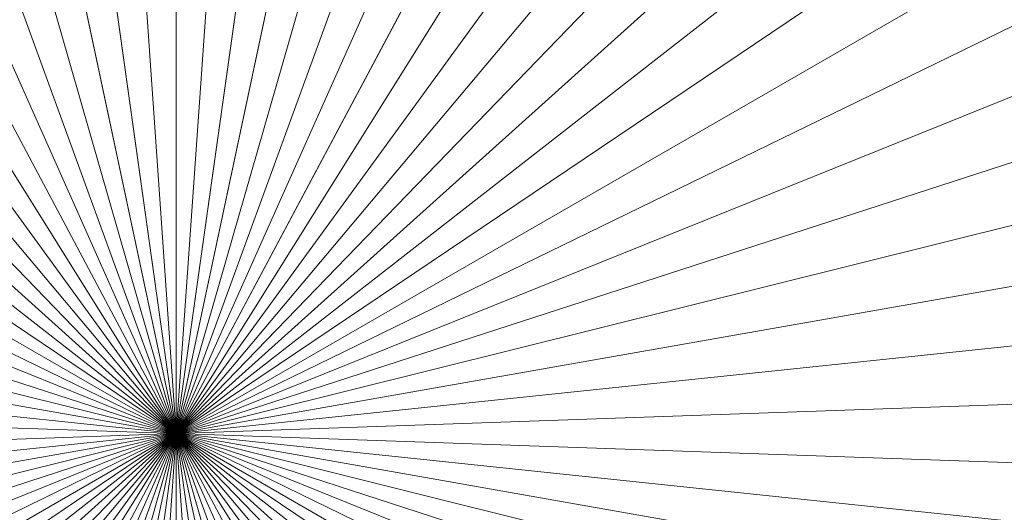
# Model space of a CAD drawing. Header units: millimetres. Extents: x -219 to 220, y -220 to 220.
# Tile 87 of 146: x 0.38938 to 0.4079, y -0.0426 to -0.03332. Entities that reach past the tile are written whole.
import ezdxf

# ---------------------------------------------------------------- set-up
doc = ezdxf.new("R2010")
doc.units = ezdxf.units.MM
doc.layers.add('LUCIDO_1', color=1, linetype='Continuous', lineweight=20, true_color=0xff0000)
doc.layers.add('Nessuna', color=7, linetype='Continuous', lineweight=9)

# ---------------------------------------------------------------- blocks, each defined once
blk = doc.blocks.new('Group-1')
at = {"layer": 'Nessuna', "color": 250, "linetype": 'Continuous', "lineweight": 20, "true_color": 0x444444, "transparency": 33554687}
for points in [[(0.392322, -0.041113, -69.941357), (0.392322, 31.958887, -69.941357), (-1.839885, 31.880937, -69.941357)], [(0.392322, -0.041113, -69.941357), (2.62453, 31.880937, -69.941357), (0.392322, 31.958887, -69.941357)], [(0.392322, -0.041113, -69.941357), (-1.839885, 31.880937, -69.941357), (-4.061217, 31.647465, -69.941357)], [(0.392322, -0.041113, -69.941357), (4.845862, 31.647465, -69.941357), (2.62453, 31.880937, -69.941357)], [(0.392322, -0.041113, -69.941357), (-4.061217, 31.647465, -69.941357), (-6.260852, 31.25961, -69.941357)], [(0.392322, -0.041113, -69.941357), (7.045497, 31.25961, -69.941357), (4.845862, 31.647465, -69.941357)], [(0.392322, -0.041113, -69.941357), (-6.260852, 31.25961, -69.941357), (-8.428073, 30.719261, -69.941357)], [(0.392322, -0.041113, -69.941357), (9.212718, 30.719261, -69.941357), (7.045497, 31.25961, -69.941357)], [(0.392322, -0.041113, -69.941357), (-8.428073, 30.719261, -69.941357), (-10.552322, 30.029051, -69.941357)], [(0.392322, -0.041113, -69.941357), (11.336967, 30.029051, -69.941357), (9.212718, 30.719261, -69.941357)], [(0.392322, -0.041113, -69.941357), (-10.552322, 30.029051, -69.941357), (-12.62325, 29.192342, -69.941357)], [(0.392322, -0.041113, -69.941357), (13.407895, 29.192342, -69.941357), (11.336967, 30.029051, -69.941357)], [(0.392322, -0.041113, -69.941357), (-12.62325, 29.192342, -69.941357), (-14.630768, 28.21321, -69.941357)], [(0.392322, -0.041113, -69.941357), (15.415412, 28.21321, -69.941357), (13.407895, 29.192342, -69.941357)], [(0.392322, -0.041113, -69.941357), (-14.630768, 28.21321, -69.941357), (-16.565094, 27.096426, -69.941357)], [(0.392322, -0.041113, -69.941357), (17.349739, 27.096426, -69.941357), (15.415412, 28.21321, -69.941357)], [(0.392322, -0.041113, -69.941357), (-16.565094, 27.096426, -69.941357), (-18.416806, 25.847431, -69.941357)], [(0.392322, -0.041113, -69.941357), (19.201451, 25.847431, -69.941357), (17.349739, 27.096426, -69.941357)], [(0.392322, -0.041113, -69.941357), (-18.416806, 25.847431, -69.941357), (-20.176881, 24.472309, -69.941357)], [(0.392322, -0.041113, -69.941357), (20.961526, 24.472309, -69.941357), (19.201451, 25.847431, -69.941357)], [(0.392322, -0.041113, -69.941357), (-20.176881, 24.472309, -69.941357), (-21.836745, 22.977761, -69.941357)], [(0.392322, -0.041113, -69.941357), (22.62139, 22.977761, -69.941357), (20.961526, 24.472309, -69.941357)], [(0.392322, -0.041113, -69.941357), (-21.836745, 22.977761, -69.941357), (-23.388312, 21.371067, -69.941357)], [(0.392322, -0.041113, -69.941357), (24.172957, 21.371067, -69.941357), (22.62139, 22.977761, -69.941357)], [(0.392322, -0.041113, -69.941357), (-23.388312, 21.371067, -69.941357), (-24.824022, 19.660054, -69.941357)], [(0.392322, -0.041113, -69.941357), (25.608667, 19.660054, -69.941357), (24.172957, 21.371067, -69.941357)], [(0.392322, -0.041113, -69.941357), (-24.824022, 19.660054, -69.941357), (-26.13688, 17.85306, -69.941357)], [(0.392322, -0.041113, -69.941357), (26.921525, 17.85306, -69.941357), (25.608667, 19.660054, -69.941357)], [(0.392322, -0.041113, -69.941357), (-26.13688, 17.85306, -69.941357), (-27.32049, 15.958887, -69.941357)], [(0.392322, -0.041113, -69.941357), (28.105135, 15.958887, -69.941357), (26.921525, 17.85306, -69.941357)], [(-0.793538, 16.917476, -77.941357), (0.392322, 16.958887, -77.941357), (0.392322, -0.041113, -77.941357)], [(0.392322, 16.958887, -77.941357), (1.578183, 16.917476, -77.941357), (0.392322, -0.041113, -77.941357)], [(-1.97362, 16.793444, -77.941357), (-0.793538, 16.917476, -77.941357), (0.392322, -0.041113, -77.941357)], [(1.578183, 16.917476, -77.941357), (2.758265, 16.793444, -77.941357), (0.392322, -0.041113, -77.941357)], [(-3.142176, 16.587396, -77.941357), (-1.97362, 16.793444, -77.941357), (0.392322, -0.041113, -77.941357)], [(2.758265, 16.793444, -77.941357), (3.926821, 16.587396, -77.941357), (0.392322, -0.041113, -77.941357)], [(-4.293513, 16.300336, -77.941357), (-3.142176, 16.587396, -77.941357), (0.392322, -0.041113, -77.941357)], [(3.926821, 16.587396, -77.941357), (5.078158, 16.300336, -77.941357), (0.392322, -0.041113, -77.941357)], [(-5.42202, 15.933662, -77.941357), (-4.293513, 16.300336, -77.941357), (0.392322, -0.041113, -77.941357)], [(5.078158, 16.300336, -77.941357), (6.206665, 15.933662, -77.941357), (0.392322, -0.041113, -77.941357)], [(0.392322, -0.041113, -69.941357), (-27.32049, 15.958887, -69.941357), (-28.369087, 13.986764, -69.941357)], [(0.392322, -0.041113, -69.941357), (29.153732, 13.986764, -69.941357), (28.105135, 15.958887, -69.941357)], [(-6.5222, 15.48916, -77.941357), (-5.42202, 15.933662, -77.941357), (0.392322, -0.041113, -77.941357)], [(6.206665, 15.933662, -77.941357), (7.306845, 15.48916, -77.941357), (0.392322, -0.041113, -77.941357)], [(-7.588694, 14.968996, -77.941357), (-6.5222, 15.48916, -77.941357), (0.392322, -0.041113, -77.941357)], [(7.306845, 15.48916, -77.941357), (8.373339, 14.968996, -77.941357), (0.392322, -0.041113, -77.941357)], [(-8.616305, 14.375705, -77.941357), (-7.588694, 14.968996, -77.941357), (0.392322, -0.041113, -77.941357)], [(8.373339, 14.968996, -77.941357), (9.40095, 14.375705, -77.941357), (0.392322, -0.041113, -77.941357)], [(-9.600027, 13.712176, -77.941357), (-8.616305, 14.375705, -77.941357), (0.392322, -0.041113, -77.941357)], [(9.40095, 14.375705, -77.941357), (10.384672, 13.712176, -77.941357), (0.392322, -0.041113, -77.941357)], [(0.392322, -0.041113, -69.941357), (-28.369087, 13.986764, -69.941357), (-29.277561, 11.946298, -69.941357)], [(0.392322, -0.041113, -69.941357), (30.062206, 11.946298, -69.941357), (29.153732, 13.986764, -69.941357)], [(-10.535067, 12.981643, -77.941357), (-9.600027, 13.712176, -77.941357), (0.392322, -0.041113, -77.941357)], [(10.384672, 13.712176, -77.941357), (11.319712, 12.981643, -77.941357), (0.392322, -0.041113, -77.941357)], [(-11.41687, 12.187664, -77.941357), (-10.535067, 12.981643, -77.941357), (0.392322, -0.041113, -77.941357)], [(11.319712, 12.981643, -77.941357), (12.201515, 12.187664, -77.941357), (0.392322, -0.041113, -77.941357)], [(-12.24114, 11.334107, -77.941357), (-11.41687, 12.187664, -77.941357), (0.392322, -0.041113, -77.941357)], [(12.201515, 12.187664, -77.941357), (13.025785, 11.334107, -77.941357), (0.392322, -0.041113, -77.941357)], [(0.392322, -0.041113, -69.941357), (-29.277561, 11.946298, -69.941357), (-30.041486, 9.847431, -69.941357)], [(0.392322, -0.041113, -69.941357), (30.826131, 9.847431, -69.941357), (30.062206, 11.946298, -69.941357)], [(-13.00386, 10.425132, -77.941357), (-12.24114, 11.334107, -77.941357), (0.392322, -0.041113, -77.941357)], [(13.025785, 11.334107, -77.941357), (13.788505, 10.425132, -77.941357), (0.392322, -0.041113, -77.941357)], [(-13.701316, 9.465167, -77.941357), (-13.00386, 10.425132, -77.941357), (0.392322, -0.041113, -77.941357)], [(13.788505, 10.425132, -77.941357), (14.485961, 9.465167, -77.941357), (0.392322, -0.041113, -77.941357)], [(0.392322, -0.041113, -69.941357), (-30.041486, 9.847431, -69.941357), (-30.657141, 7.700388, -69.941357)], [(0.392322, -0.041113, -69.941357), (31.441786, 7.700388, -69.941357), (30.826131, 9.847431, -69.941357)], [(-14.330109, 8.458887, -77.941357), (-13.701316, 9.465167, -77.941357), (0.392322, -0.041113, -77.941357)], [(14.485961, 9.465167, -77.941357), (15.114754, 8.458887, -77.941357), (0.392322, -0.041113, -77.941357)], [(-14.887176, 7.411197, -77.941357), (-14.330109, 8.458887, -77.941357), (0.392322, -0.041113, -77.941357)], [(15.114754, 8.458887, -77.941357), (15.671821, 7.411197, -77.941357), (0.392322, -0.041113, -77.941357)], [(0.392322, -0.041113, -69.941357), (-30.657141, 7.700388, -69.941357), (-31.121526, 5.515629, -69.941357)], [(0.392322, -0.041113, -69.941357), (31.906171, 5.515629, -69.941357), (31.441786, 7.700388, -69.941357)], [(-15.369803, 6.327199, -77.941357), (-14.887176, 7.411197, -77.941357), (0.392322, -0.041113, -77.941357)], [(15.671821, 7.411197, -77.941357), (16.154448, 6.327199, -77.941357), (0.392322, -0.041113, -77.941357)], [(-15.775638, 5.212176, -77.941357), (-15.369803, 6.327199, -77.941357), (0.392322, -0.041113, -77.941357)], [(16.154448, 6.327199, -77.941357), (16.560283, 5.212176, -77.941357), (0.392322, -0.041113, -77.941357)], [(0.392322, -0.041113, -69.941357), (-31.121526, 5.515629, -69.941357), (-31.432378, 3.303798, -69.941357)], [(0.392322, -0.041113, -69.941357), (32.217023, 3.303798, -69.941357), (31.906171, 5.515629, -69.941357)], [(-16.102705, 4.071559, -77.941357), (-15.775638, 5.212176, -77.941357), (0.392322, -0.041113, -77.941357)], [(16.560283, 5.212176, -77.941357), (16.88735, 4.071559, -77.941357), (0.392322, -0.041113, -77.941357)], [(-16.349409, 2.910906, -77.941357), (-16.102705, 4.071559, -77.941357), (0.392322, -0.041113, -77.941357)], [(16.88735, 4.071559, -77.941357), (17.134054, 2.910906, -77.941357), (0.392322, -0.041113, -77.941357)], [(0.392322, -0.041113, -69.941357), (-31.432378, 3.303798, -69.941357), (-31.588184, 1.075671, -69.941357)], [(0.392322, -0.041113, -69.941357), (32.372829, 1.075671, -69.941357), (32.217023, 3.303798, -69.941357)], [(-16.51455, 1.735871, -77.941357), (-16.349409, 2.910906, -77.941357), (0.392322, -0.041113, -77.941357)], [(17.134054, 2.910906, -77.941357), (17.299195, 1.735871, -77.941357), (0.392322, -0.041113, -77.941357)], [(0.392322, -0.041113, -74.441357), (0.392322, 1.958887, -74.441357), (0.25281, 1.954015, -74.441357)], [(0.25281, 1.954015, -74.441357), (0.392322, 1.958887, -74.441357), (0.392322, -0.041113, -74.441357)], [(0.392322, -0.041113, -74.441357), (0.531835, 1.954015, -74.441357), (0.392322, 1.958887, -74.441357)], [(0.392322, 1.958887, -74.441357), (0.531835, 1.954015, -74.441357), (0.392322, -0.041113, -74.441357)], [(0.392322, -0.041113, -74.441357), (0.25281, 1.954015, -74.441357), (0.113976, 1.939423, -74.441357)], [(0.113976, 1.939423, -74.441357), (0.25281, 1.954015, -74.441357), (0.392322, -0.041113, -74.441357)], [(0.392322, -0.041113, -74.441357), (0.670669, 1.939423, -74.441357), (0.531835, 1.954015, -74.441357)], [(0.531835, 1.954015, -74.441357), (0.670669, 1.939423, -74.441357), (0.392322, -0.041113, -74.441357)], [(0.392322, -0.041113, -74.441357), (0.113976, 1.939423, -74.441357), (-0.023501, 1.915182, -74.441357)], [(-0.023501, 1.915182, -74.441357), (0.113976, 1.939423, -74.441357), (0.392322, -0.041113, -74.441357)], [(0.392322, -0.041113, -74.441357), (0.808146, 1.915182, -74.441357), (0.670669, 1.939423, -74.441357)], [(0.670669, 1.939423, -74.441357), (0.808146, 1.915182, -74.441357), (0.392322, -0.041113, -74.441357)], [(0.392322, -0.041113, -74.441357), (-0.023501, 1.915182, -74.441357), (-0.158952, 1.881411, -74.441357)], [(-0.158952, 1.881411, -74.441357), (-0.023501, 1.915182, -74.441357), (0.392322, -0.041113, -74.441357)], [(0.392322, -0.041113, -74.441357), (0.943597, 1.881411, -74.441357), (0.808146, 1.915182, -74.441357)], [(0.808146, 1.915182, -74.441357), (0.943597, 1.881411, -74.441357), (0.392322, -0.041113, -74.441357)], [(0.392322, -0.041113, -74.441357), (-0.158952, 1.881411, -74.441357), (-0.291718, 1.838272, -74.441357)], [(-0.291718, 1.838272, -74.441357), (-0.158952, 1.881411, -74.441357), (0.392322, -0.041113, -74.441357)], [(0.392322, -0.041113, -74.441357), (1.076363, 1.838272, -74.441357), (0.943597, 1.881411, -74.441357)], [(0.943597, 1.881411, -74.441357), (1.076363, 1.838272, -74.441357), (0.392322, -0.041113, -74.441357)], [(0.392322, -0.041113, -74.441357), (-0.291718, 1.838272, -74.441357), (-0.421151, 1.785978, -74.441357)], [(-0.421151, 1.785978, -74.441357), (-0.291718, 1.838272, -74.441357), (0.392322, -0.041113, -74.441357)], [(0.392322, -0.041113, -74.441357), (1.205796, 1.785978, -74.441357), (1.076363, 1.838272, -74.441357)], [(1.076363, 1.838272, -74.441357), (1.205796, 1.785978, -74.441357), (0.392322, -0.041113, -74.441357)], [(0.392322, -0.041113, -74.441357), (-0.421151, 1.785978, -74.441357), (-0.546621, 1.724782, -74.441357)], [(-0.546621, 1.724782, -74.441357), (-0.421151, 1.785978, -74.441357), (0.392322, -0.041113, -74.441357)], [(0.392322, -0.041113, -74.441357), (1.331266, 1.724782, -74.441357), (1.205796, 1.785978, -74.441357)], [(1.205796, 1.785978, -74.441357), (1.331266, 1.724782, -74.441357), (0.392322, -0.041113, -74.441357)], [(-16.597322, 0.552179, -77.941357), (-16.51455, 1.735871, -77.941357), (0.392322, -0.041113, -77.941357)], [(17.299195, 1.735871, -77.941357), (17.381967, 0.552179, -77.941357), (0.392322, -0.041113, -77.941357)], [(0.392322, -0.041113, -74.441357), (-0.546621, 1.724782, -74.441357), (-0.667516, 1.654983, -74.441357)], [(-0.667516, 1.654983, -74.441357), (-0.546621, 1.724782, -74.441357), (0.392322, -0.041113, -74.441357)], [(0.392322, -0.041113, -74.441357), (1.452161, 1.654983, -74.441357), (1.331266, 1.724782, -74.441357)], [(1.331266, 1.724782, -74.441357), (1.452161, 1.654983, -74.441357), (0.392322, -0.041113, -74.441357)], [(0.392322, -0.041113, -74.441357), (-0.667516, 1.654983, -74.441357), (-0.783248, 1.576921, -74.441357)], [(-0.783248, 1.576921, -74.441357), (-0.667516, 1.654983, -74.441357), (0.392322, -0.041113, -74.441357)], [(0.392322, -0.041113, -74.441357), (1.567893, 1.576921, -74.441357), (1.452161, 1.654983, -74.441357)], [(1.452161, 1.654983, -74.441357), (1.567893, 1.576921, -74.441357), (0.392322, -0.041113, -74.441357)], [(0.392322, -0.041113, -74.441357), (-0.783248, 1.576921, -74.441357), (-0.893253, 1.490976, -74.441357)], [(-0.893253, 1.490976, -74.441357), (-0.783248, 1.576921, -74.441357), (0.392322, -0.041113, -74.441357)], [(0.392322, -0.041113, -74.441357), (1.677898, 1.490976, -74.441357), (1.567893, 1.576921, -74.441357)], [(1.567893, 1.576921, -74.441357), (1.677898, 1.490976, -74.441357), (0.392322, -0.041113, -74.441357)], [(0.392322, -0.041113, -74.441357), (-0.893253, 1.490976, -74.441357), (-0.996994, 1.397567, -74.441357)], [(-0.996994, 1.397567, -74.441357), (-0.893253, 1.490976, -74.441357), (0.392322, -0.041113, -74.441357)], [(0.392322, -0.041113, -74.441357), (1.781639, 1.397567, -74.441357), (1.677898, 1.490976, -74.441357)], [(1.677898, 1.490976, -74.441357), (1.781639, 1.397567, -74.441357), (0.392322, -0.041113, -74.441357)], [(0.392322, -0.041113, -74.441357), (-0.996994, 1.397567, -74.441357), (-1.093967, 1.297148, -74.441357)], [(-1.093967, 1.297148, -74.441357), (-0.996994, 1.397567, -74.441357), (0.392322, -0.041113, -74.441357)], [(0.392322, -0.041113, -74.441357), (1.878612, 1.297148, -74.441357), (1.781639, 1.397567, -74.441357)], [(1.781639, 1.397567, -74.441357), (1.878612, 1.297148, -74.441357), (0.392322, -0.041113, -74.441357)], [(0.392322, -0.041113, -74.441357), (-1.093967, 1.297148, -74.441357), (-1.183699, 1.19021, -74.441357)], [(-1.183699, 1.19021, -74.441357), (-1.093967, 1.297148, -74.441357), (0.392322, -0.041113, -74.441357)], [(0.392322, -0.041113, -74.441357), (1.968344, 1.19021, -74.441357), (1.878612, 1.297148, -74.441357)], [(1.878612, 1.297148, -74.441357), (1.968344, 1.19021, -74.441357), (0.392322, -0.041113, -74.441357)], [(0.392322, -0.041113, -74.441357), (-1.183699, 1.19021, -74.441357), (-1.265753, 1.077273, -74.441357)], [(0.392322, -0.041113, -74.441357), (2.050398, 1.077273, -74.441357), (1.968344, 1.19021, -74.441357)], [(1.968344, 1.19021, -74.441357), (2.050398, 1.077273, -74.441357), (0.392322, -0.041113, -74.441357)], [(0.392322, -0.041113, -74.441357), (-1.265753, 1.077273, -74.441357), (-1.339728, 0.958887, -74.441357)], [(0.392322, -0.041113, -74.441357), (2.124373, 0.958887, -74.441357), (2.050398, 1.077273, -74.441357)], [(2.050398, 1.077273, -74.441357), (2.124373, 0.958887, -74.441357), (0.392322, -0.041113, -74.441357)], [(0.392322, -0.041113, -69.941357), (-31.588184, 1.075671, -69.941357), (-31.588184, -1.157897, -69.941357)], [(0.392322, -0.041113, -69.941357), (32.372829, -1.157897, -69.941357), (32.372829, 1.075671, -69.941357)], [(0.392322, -0.041113, -74.441357), (-1.339728, 0.958887, -74.441357), (-1.405266, 0.835629, -74.441357)], [(0.392322, -0.041113, -74.441357), (2.189911, 0.835629, -74.441357), (2.124373, 0.958887, -74.441357)], [(2.124373, 0.958887, -74.441357), (2.189911, 0.835629, -74.441357), (0.392322, -0.041113, -74.441357)], [(0.392322, -0.041113, -74.441357), (-1.405266, 0.835629, -74.441357), (-1.462045, 0.7081, -74.441357)], [(0.392322, -0.041113, -74.441357), (2.24669, 0.7081, -74.441357), (2.189911, 0.835629, -74.441357)], [(2.189911, 0.835629, -74.441357), (2.24669, 0.7081, -74.441357), (0.392322, -0.041113, -74.441357)], [(0.392322, -0.041113, -74.441357), (-1.462045, 0.7081, -74.441357), (-1.509791, 0.576921, -74.441357)], [(0.392322, -0.041113, -74.441357), (2.294436, 0.576921, -74.441357), (2.24669, 0.7081, -74.441357)], [(2.24669, 0.7081, -74.441357), (2.294436, 0.576921, -74.441357), (0.392322, -0.041113, -74.441357)], [(0.392322, -0.041113, -74.441357), (-1.509791, 0.576921, -74.441357), (-1.548269, 0.442731, -74.441357)], [(0.392322, -0.041113, -74.441357), (2.332914, 0.442731, -74.441357), (2.294436, 0.576921, -74.441357)], [(2.294436, 0.576921, -74.441357), (2.332914, 0.442731, -74.441357), (0.392322, -0.041113, -74.441357)], [(-16.597322, -0.634404, -77.941357), (-16.597322, 0.552179, -77.941357), (0.392322, -0.041113, -77.941357)], [(17.381967, 0.552179, -77.941357), (17.381967, -0.634404, -77.941357), (0.392322, -0.041113, -77.941357)], [(0.392322, -0.041113, -74.441357), (-1.548269, 0.442731, -74.441357), (-1.577293, 0.306184, -74.441357)], [(0.392322, -0.041113, -74.441357), (2.361938, 0.306184, -74.441357), (2.332914, 0.442731, -74.441357)], [(2.332914, 0.442731, -74.441357), (2.361938, 0.306184, -74.441357), (0.392322, -0.041113, -74.441357)], [(0.392322, -0.041113, -74.441357), (-1.577293, 0.306184, -74.441357), (-1.596721, 0.167944, -74.441357)], [(0.392322, -0.041113, -74.441357), (2.381366, 0.167944, -74.441357), (2.361938, 0.306184, -74.441357)], [(2.361938, 0.306184, -74.441357), (2.381366, 0.167944, -74.441357), (0.392322, -0.041113, -74.441357)], [(0.392322, -0.041113, -74.441357), (-1.596721, 0.167944, -74.441357), (-1.606459, 0.028686, -74.441357)], [(0.392322, -0.041113, -74.441357), (2.391104, 0.028686, -74.441357), (2.381366, 0.167944, -74.441357)], [(2.381366, 0.167944, -74.441357), (2.391104, 0.028686, -74.441357), (0.392322, -0.041113, -74.441357)], [(0.392322, -0.041113, -74.441357), (-1.606459, 0.028686, -74.441357), (-1.606459, -0.110912, -74.441357)], [(0.392322, -0.041113, -74.441357), (2.391104, -0.110912, -74.441357), (2.391104, 0.028686, -74.441357)], [(2.391104, 0.028686, -74.441357), (2.391104, -0.110912, -74.441357), (0.392322, -0.041113, -74.441357)], [(0.392322, -0.041113, -69.941357), (-31.588184, -1.157897, -69.941357), (-31.432378, -3.386024, -69.941357)], [(0.392322, -0.041113, -69.941357), (-31.432378, -3.386024, -69.941357), (-31.121526, -5.597855, -69.941357)], [(0.392322, -0.041113, -69.941357), (-31.121526, -5.597855, -69.941357), (-30.657141, -7.782613, -69.941357)], [(0.392322, -0.041113, -69.941357), (-30.657141, -7.782613, -69.941357), (-30.041486, -9.929657, -69.941357)], [(0.392322, -0.041113, -69.941357), (-30.041486, -9.929657, -69.941357), (-29.277561, -12.028524, -69.941357)], [(0.392322, -0.041113, -69.941357), (-29.277561, -12.028524, -69.941357), (-28.369087, -14.06899, -69.941357)], [(0.392322, -0.041113, -69.941357), (-28.369087, -14.06899, -69.941357), (-27.32049, -16.041113, -69.941357)], [(0.392322, -0.041113, -69.941357), (-27.32049, -16.041113, -69.941357), (-26.13688, -17.935286, -69.941357)], [(0.392322, -0.041113, -69.941357), (-26.13688, -17.935286, -69.941357), (-24.824022, -19.74228, -69.941357)], [(0.392322, -0.041113, -69.941357), (-24.824022, -19.74228, -69.941357), (-23.388312, -21.453292, -69.941357)], [(0.392322, -0.041113, -69.941357), (-23.388312, -21.453292, -69.941357), (-21.836745, -23.059986, -69.941357)], [(0.392322, -0.041113, -69.941357), (-21.836745, -23.059986, -69.941357), (-20.176881, -24.554535, -69.941357)], [(0.392322, -0.041113, -69.941357), (-20.176881, -24.554535, -69.941357), (-18.416806, -25.929657, -69.941357)], [(0.392322, -0.041113, -69.941357), (-18.416806, -25.929657, -69.941357), (-16.565094, -27.178652, -69.941357)], [(-16.51455, -1.818097, -77.941357), (-16.597322, -0.634404, -77.941357), (0.392322, -0.041113, -77.941357)], [(0.392322, -0.041113, -69.941357), (-16.565094, -27.178652, -69.941357), (-14.630768, -28.295436, -69.941357)], [(-16.349409, -2.993132, -77.941357), (-16.51455, -1.818097, -77.941357), (0.392322, -0.041113, -77.941357)], [(-16.102705, -4.153785, -77.941357), (-16.349409, -2.993132, -77.941357), (0.392322, -0.041113, -77.941357)], [(-15.775638, -5.294402, -77.941357), (-16.102705, -4.153785, -77.941357), (0.392322, -0.041113, -77.941357)], [(-15.369803, -6.409425, -77.941357), (-15.775638, -5.294402, -77.941357), (0.392322, -0.041113, -77.941357)], [(-14.887176, -7.493422, -77.941357), (-15.369803, -6.409425, -77.941357), (0.392322, -0.041113, -77.941357)], [(-14.330109, -8.541113, -77.941357), (-14.887176, -7.493422, -77.941357), (0.392322, -0.041113, -77.941357)], [(0.392322, -0.041113, -69.941357), (-14.630768, -28.295436, -69.941357), (-12.62325, -29.274567, -69.941357)], [(-13.701316, -9.547392, -77.941357), (-14.330109, -8.541113, -77.941357), (0.392322, -0.041113, -77.941357)], [(-13.00386, -10.507358, -77.941357), (-13.701316, -9.547392, -77.941357), (0.392322, -0.041113, -77.941357)], [(-12.24114, -11.416333, -77.941357), (-13.00386, -10.507358, -77.941357), (0.392322, -0.041113, -77.941357)], [(0.392322, -0.041113, -69.941357), (-12.62325, -29.274567, -69.941357), (-10.552322, -30.111277, -69.941357)], [(-11.41687, -12.269889, -77.941357), (-12.24114, -11.416333, -77.941357), (0.392322, -0.041113, -77.941357)], [(-10.535067, -13.063868, -77.941357), (-11.41687, -12.269889, -77.941357), (0.392322, -0.041113, -77.941357)], [(0.392322, -0.041113, -69.941357), (-10.552322, -30.111277, -69.941357), (-8.428073, -30.801487, -69.941357)], [(-9.600027, -13.794402, -77.941357), (-10.535067, -13.063868, -77.941357), (0.392322, -0.041113, -77.941357)], [(-8.616305, -14.45793, -77.941357), (-9.600027, -13.794402, -77.941357), (0.392322, -0.041113, -77.941357)], [(-7.588694, -15.051222, -77.941357), (-8.616305, -14.45793, -77.941357), (0.392322, -0.041113, -77.941357)], [(0.392322, -0.041113, -69.941357), (-8.428073, -30.801487, -69.941357), (-6.260852, -31.341836, -69.941357)], [(-6.5222, -15.571386, -77.941357), (-7.588694, -15.051222, -77.941357), (0.392322, -0.041113, -77.941357)], [(-5.42202, -16.015887, -77.941357), (-6.5222, -15.571386, -77.941357), (0.392322, -0.041113, -77.941357)], [(0.392322, -0.041113, -69.941357), (-6.260852, -31.341836, -69.941357), (-4.061217, -31.729691, -69.941357)], [(-4.293513, -16.382562, -77.941357), (-5.42202, -16.015887, -77.941357), (0.392322, -0.041113, -77.941357)], [(-3.142176, -16.669622, -77.941357), (-4.293513, -16.382562, -77.941357), (0.392322, -0.041113, -77.941357)], [(0.392322, -0.041113, -69.941357), (-4.061217, -31.729691, -69.941357), (-1.839885, -31.963162, -69.941357)], [(-1.97362, -16.87567, -77.941357), (-3.142176, -16.669622, -77.941357), (0.392322, -0.041113, -77.941357)], [(-0.793538, -16.999702, -77.941357), (-1.97362, -16.87567, -77.941357), (0.392322, -0.041113, -77.941357)], [(0.392322, -0.041113, -69.941357), (-1.839885, -31.963162, -69.941357), (0.392322, -32.041113, -69.941357)], [(0.392322, -0.041113, -74.441357), (-1.606459, -0.110912, -74.441357), (-1.596721, -0.25017, -74.441357)], [(0.392322, -0.041113, -74.441357), (-1.596721, -0.25017, -74.441357), (-1.577293, -0.388409, -74.441357)], [(0.392322, -0.041113, -74.441357), (-1.577293, -0.388409, -74.441357), (-1.548269, -0.524957, -74.441357)], [(0.392322, -0.041113, -74.441357), (-1.548269, -0.524957, -74.441357), (-1.509791, -0.659147, -74.441357)], [(0.392322, -0.041113, -74.441357), (-1.509791, -0.659147, -74.441357), (-1.462045, -0.790326, -74.441357)], [(0.392322, -0.041113, -74.441357), (-1.462045, -0.790326, -74.441357), (-1.405266, -0.917855, -74.441357)], [(0.392322, -0.041113, -74.441357), (-1.405266, -0.917855, -74.441357), (-1.339728, -1.041113, -74.441357)], [(0.392322, -0.041113, -74.441357), (-1.339728, -1.041113, -74.441357), (-1.265753, -1.159499, -74.441357)], [(0.392322, -0.041113, -74.441357), (-1.265753, -1.159499, -74.441357), (-1.183699, -1.272436, -74.441357)], [(0.392322, -0.041113, -74.441357), (-1.183699, -1.272436, -74.441357), (-1.093967, -1.379374, -74.441357)], [(0.392322, -0.041113, -74.441357), (-1.093967, -1.379374, -74.441357), (-0.996994, -1.479792, -74.441357)], [(0.392322, -0.041113, -74.441357), (-0.996994, -1.479792, -74.441357), (-0.893253, -1.573202, -74.441357)], [(0.392322, -0.041113, -74.441357), (-0.893253, -1.573202, -74.441357), (-0.783248, -1.659147, -74.441357)], [(0.392322, -17.041113, -77.941357), (-0.793538, -16.999702, -77.941357), (0.392322, -0.041113, -77.941357)], [(0.392322, -0.041113, -74.441357), (-0.783248, -1.659147, -74.441357), (-0.667516, -1.737209, -74.441357)], [(0.392322, -0.041113, -74.441357), (-0.667516, -1.737209, -74.441357), (-0.546621, -1.807008, -74.441357)], [(0.392322, -0.041113, -74.441357), (-0.546621, -1.807008, -74.441357), (-0.421151, -1.868204, -74.441357)], [(0.392322, -0.041113, -74.441357), (-0.421151, -1.868204, -74.441357), (-0.291718, -1.920498, -74.441357)], [(0.392322, -0.041113, -74.441357), (-0.291718, -1.920498, -74.441357), (-0.158952, -1.963636, -74.441357)], [(0.392322, -0.041113, -74.441357), (-0.158952, -1.963636, -74.441357), (-0.023501, -1.997408, -74.441357)], [(0.392322, -0.041113, -74.441357), (-0.023501, -1.997408, -74.441357), (0.113976, -2.021649, -74.441357)], [(0.392322, -0.041113, -74.441357), (0.113976, -2.021649, -74.441357), (0.25281, -2.036241, -74.441357)], [(0.392322, -0.041113, -74.441357), (0.25281, -2.036241, -74.441357), (0.392322, -2.041113, -74.441357)], [(0.392322, -0.041113, -74.441357), (0.392322, -2.041113, -74.441357), (0.531835, -2.036241, -74.441357)], [(0.392322, -0.041113, -74.441357), (0.531835, -2.036241, -74.441357), (0.670669, -2.021649, -74.441357)], [(0.392322, -0.041113, -74.441357), (0.670669, -2.021649, -74.441357), (0.808146, -1.997408, -74.441357)], [(0.392322, -0.041113, -74.441357), (0.808146, -1.997408, -74.441357), (0.943597, -1.963636, -74.441357)], [(0.392322, -0.041113, -74.441357), (0.943597, -1.963636, -74.441357), (1.076363, -1.920498, -74.441357)], [(0.392322, -0.041113, -74.441357), (1.076363, -1.920498, -74.441357), (1.205796, -1.868204, -74.441357)], [(0.392322, -0.041113, -74.441357), (1.205796, -1.868204, -74.441357), (1.331266, -1.807008, -74.441357)], [(0.392322, -0.041113, -74.441357), (1.331266, -1.807008, -74.441357), (1.452161, -1.737209, -74.441357)], [(0.392322, -0.041113, -74.441357), (1.452161, -1.737209, -74.441357), (1.567893, -1.659147, -74.441357)], [(0.392322, -0.041113, -74.441357), (1.567893, -1.659147, -74.441357), (1.677898, -1.573202, -74.441357)], [(0.392322, -0.041113, -74.441357), (1.677898, -1.573202, -74.441357), (1.781639, -1.479792, -74.441357)], [(0.392322, -0.041113, -74.441357), (1.781639, -1.479792, -74.441357), (1.878612, -1.379374, -74.441357)], [(0.392322, -0.041113, -74.441357), (1.878612, -1.379374, -74.441357), (1.968344, -1.272436, -74.441357)], [(0.392322, -0.041113, -74.441357), (1.968344, -1.272436, -74.441357), (2.050398, -1.159499, -74.441357)], [(0.392322, -0.041113, -74.441357), (2.050398, -1.159499, -74.441357), (2.124373, -1.041113, -74.441357)], [(0.392322, -0.041113, -74.441357), (2.124373, -1.041113, -74.441357), (2.189911, -0.917855, -74.441357)], [(0.392322, -0.041113, -74.441357), (2.189911, -0.917855, -74.441357), (2.24669, -0.790326, -74.441357)], [(0.392322, -0.041113, -74.441357), (2.24669, -0.790326, -74.441357), (2.294436, -0.659147, -74.441357)], [(0.392322, -0.041113, -74.441357), (2.294436, -0.659147, -74.441357), (2.332914, -0.524957, -74.441357)], [(0.392322, -0.041113, -74.441357), (2.332914, -0.524957, -74.441357), (2.361938, -0.388409, -74.441357)], [(0.392322, -0.041113, -74.441357), (2.361938, -0.388409, -74.441357), (2.381366, -0.25017, -74.441357)], [(0.392322, -0.041113, -74.441357), (2.381366, -0.25017, -74.441357), (2.391104, -0.110912, -74.441357)], [(0.392322, -0.041113, -77.941357), (0.392322, -0.041113, -74.441357), (0.392322, -0.041113, -74.441357)], [(0.392322, -0.041113, -77.941357), (0.392322, -0.041113, -74.441357), (0.392322, -0.041113, -74.441357)], [(0.392322, -0.041113, -77.941357), (0.392322, -0.041113, -74.441357), (0.392322, -0.041113, -74.441357)], [(0.392322, -0.041113, -77.941357), (0.392322, -0.041113, -74.441357), (0.392322, -0.041113, -74.441357)], [(0.392322, -0.041113, -77.941357), (0.392322, -0.041113, -74.441357), (0.392322, -0.041113, -74.441357)], [(0.392322, -0.041113, -77.941357), (0.392322, -0.041113, -74.441357), (0.392322, -0.041113, -74.441357)], [(0.392322, -0.041113, -77.941357), (0.392322, -0.041113, -74.441357), (0.392322, -0.041113, -74.441357)], [(0.392322, -0.041113, -77.941357), (0.392322, -0.041113, -74.441357), (0.392322, -0.041113, -74.441357)], [(0.392322, -0.041113, -77.941357), (0.392322, -0.041113, -74.441357), (0.392322, -0.041113, -74.441357)], [(0.392322, -0.041113, -77.941357), (0.392322, -0.041113, -74.441357), (0.392322, -0.041113, -74.441357)], [(0.392322, -0.041113, -77.941357), (0.392322, -0.041113, -74.441357), (0.392322, -0.041113, -74.441357)], [(0.392322, -0.041113, -77.941357), (0.392322, -0.041113, -74.441357), (0.392322, -0.041113, -74.441357)], [(0.392322, -0.041113, -77.941357), (0.392322, -0.041113, -74.441357), (0.392322, -0.041113, -74.441357)], [(0.392322, -0.041113, -77.941357), (0.392322, -0.041113, -74.441357), (0.392322, -0.041113, -74.441357)], [(0.392322, -0.041113, -77.941357), (0.392322, -0.041113, -74.441357), (0.392322, -0.041113, -74.441357)], [(0.392322, -0.041113, -77.941357), (0.392322, -0.041113, -74.441357), (0.392322, -0.041113, -74.441357)], [(0.392322, -0.041113, -77.941357), (0.392322, -0.041113, -74.441357), (0.392322, -0.041113, -74.441357)], [(0.392322, -0.041113, -77.941357), (0.392322, -0.041113, -74.441357), (0.392322, -0.041113, -74.441357)], [(0.392322, -0.041113, -77.941357), (0.392322, -0.041113, -74.441357), (0.392322, -0.041113, -74.441357)], [(0.392322, -0.041113, -77.941357), (0.392322, -0.041113, -74.441357), (0.392322, -0.041113, -74.441357)], [(0.392322, -0.041113, -77.941357), (0.392322, -0.041113, -74.441357), (0.392322, -0.041113, -74.441357)], [(0.392322, -0.041113, -77.941357), (0.392322, -0.041113, -74.441357), (0.392322, -0.041113, -74.441357)], [(0.392322, -0.041113, -77.941357), (0.392322, -0.041113, -74.441357), (0.392322, -0.041113, -74.441357)], [(0.392322, -0.041113, -77.941357), (0.392322, -0.041113, -74.441357), (0.392322, -0.041113, -74.441357)], [(0.392322, -0.041113, -77.941357), (0.392322, -0.041113, -74.441357), (0.392322, -0.041113, -74.441357)], [(0.392322, -0.041113, -77.941357), (0.392322, -0.041113, -74.441357), (0.392322, -0.041113, -74.441357)], [(0.392322, -0.041113, -77.941357), (0.392322, -0.041113, -74.441357), (0.392322, -0.041113, -74.441357)], [(0.392322, -0.041113, -77.941357), (0.392322, -0.041113, -74.441357), (0.392322, -0.041113, -74.441357)], [(0.392322, -0.041113, -77.941357), (0.392322, -0.041113, -74.441357), (0.392322, -0.041113, -74.441357)], [(0.392322, -0.041113, -77.941357), (0.392322, -0.041113, -74.441357), (0.392322, -0.041113, -74.441357)], [(0.392322, -0.041113, -77.941357), (0.392322, -0.041113, -74.441357), (0.392322, -0.041113, -74.441357)], [(0.392322, -0.041113, -77.941357), (0.392322, -0.041113, -74.441357), (0.392322, -0.041113, -74.441357)], [(0.392322, -0.041113, -77.941357), (0.392322, -0.041113, -74.441357), (0.392322, -0.041113, -74.441357)], [(0.392322, -0.041113, -77.941357), (0.392322, -0.041113, -74.441357), (0.392322, -0.041113, -74.441357)], [(0.392322, -0.041113, -77.941357), (0.392322, -0.041113, -74.441357), (0.392322, -0.041113, -74.441357)], [(0.392322, -0.041113, -77.941357), (0.392322, -0.041113, -74.441357), (0.392322, -0.041113, -74.441357)], [(0.392322, -0.041113, -77.941357), (0.392322, -0.041113, -74.441357), (0.392322, -0.041113, -74.441357)], [(0.392322, -0.041113, -77.941357), (0.392322, -0.041113, -74.441357), (0.392322, -0.041113, -74.441357)], [(0.392322, -0.041113, -77.941357), (0.392322, -0.041113, -74.441357), (0.392322, -0.041113, -74.441357)], [(0.392322, -0.041113, -77.941357), (0.392322, -0.041113, -74.441357), (0.392322, -0.041113, -74.441357)], [(0.392322, -0.041113, -77.941357), (0.392322, -0.041113, -74.441357), (0.392322, -0.041113, -74.441357)], [(0.392322, -0.041113, -77.941357), (0.392322, -0.041113, -74.441357), (0.392322, -0.041113, -74.441357)], [(0.392322, -0.041113, -77.941357), (0.392322, -0.041113, -74.441357), (0.392322, -0.041113, -74.441357)], [(0.392322, -0.041113, -77.941357), (0.392322, -0.041113, -74.441357), (0.392322, -0.041113, -74.441357)], [(0.392322, -0.041113, -77.941357), (0.392322, -0.041113, -74.441357), (0.392322, -0.041113, -74.441357)], [(0.392322, -0.041113, -77.941357), (0.392322, -0.041113, -74.441357), (0.392322, -0.041113, -74.441357)], [(0.392322, -0.041113, -77.941357), (0.392322, -0.041113, -74.441357), (0.392322, -0.041113, -74.441357)], [(0.392322, -0.041113, -77.941357), (0.392322, -0.041113, -74.441357), (0.392322, -0.041113, -74.441357)], [(0.392322, -0.041113, -77.941357), (0.392322, -0.041113, -74.441357), (0.392322, -0.041113, -74.441357)], [(0.392322, -0.041113, -77.941357), (0.392322, -0.041113, -74.441357), (0.392322, -0.041113, -74.441357)], [(0.392322, -0.041113, -77.941357), (0.392322, -0.041113, -74.441357), (0.392322, -0.041113, -74.441357)], [(0.392322, -0.041113, -77.941357), (0.392322, -0.041113, -74.441357), (0.392322, -0.041113, -74.441357)], [(0.392322, -0.041113, -77.941357), (0.392322, -0.041113, -74.441357), (0.392322, -0.041113, -74.441357)], [(0.392322, -0.041113, -77.941357), (0.392322, -0.041113, -74.441357), (0.392322, -0.041113, -74.441357)], [(0.392322, -0.041113, -77.941357), (0.392322, -0.041113, -74.441357), (0.392322, -0.041113, -74.441357)], [(0.392322, -0.041113, -77.941357), (0.392322, -0.041113, -74.441357), (0.392322, -0.041113, -74.441357)], [(0.392322, -0.041113, -77.941357), (0.392322, -0.041113, -74.441357), (0.392322, -0.041113, -74.441357)], [(0.392322, -0.041113, -77.941357), (0.392322, -0.041113, -74.441357), (0.392322, -0.041113, -74.441357)], [(0.392322, -0.041113, -77.941357), (0.392322, -0.041113, -74.441357), (0.392322, -0.041113, -74.441357)], [(0.392322, -0.041113, -77.941357), (0.392322, -0.041113, -74.441357), (0.392322, -0.041113, -74.441357)], [(0.392322, -0.041113, -77.941357), (0.392322, -0.041113, -74.441357), (0.392322, -0.041113, -74.441357)], [(0.392322, -0.041113, -77.941357), (0.392322, -0.041113, -74.441357), (0.392322, -0.041113, -74.441357)], [(0.392322, -0.041113, -77.941357), (0.392322, -0.041113, -74.441357), (0.392322, -0.041113, -74.441357)], [(0.392322, -0.041113, -77.941357), (0.392322, -0.041113, -74.441357), (0.392322, -0.041113, -74.441357)], [(0.392322, -0.041113, -77.941357), (0.392322, -0.041113, -74.441357), (0.392322, -0.041113, -74.441357)], [(0.392322, -0.041113, -77.941357), (0.392322, -0.041113, -74.441357), (0.392322, -0.041113, -74.441357)], [(0.392322, -0.041113, -77.941357), (0.392322, -0.041113, -74.441357), (0.392322, -0.041113, -74.441357)], [(0.392322, -0.041113, -77.941357), (0.392322, -0.041113, -74.441357), (0.392322, -0.041113, -74.441357)], [(0.392322, -0.041113, -77.941357), (0.392322, -0.041113, -74.441357), (0.392322, -0.041113, -74.441357)], [(0.392322, -0.041113, -77.941357), (0.392322, -0.041113, -74.441357), (0.392322, -0.041113, -74.441357)], [(0.392322, -0.041113, -77.941357), (0.392322, -0.041113, -74.441357), (0.392322, -0.041113, -74.441357)], [(0.392322, -0.041113, -77.941357), (0.392322, -0.041113, -74.441357), (0.392322, -0.041113, -74.441357)], [(0.392322, -0.041113, -77.941357), (0.392322, -0.041113, -74.441357), (0.392322, -0.041113, -74.441357)], [(0.392322, -0.041113, -77.941357), (0.392322, -0.041113, -74.441357), (0.392322, -0.041113, -74.441357)], [(0.392322, -0.041113, -77.941357), (0.392322, -0.041113, -74.441357), (0.392322, -0.041113, -74.441357)], [(0.392322, -0.041113, -77.941357), (0.392322, -0.041113, -74.441357), (0.392322, -0.041113, -74.441357)], [(0.392322, -0.041113, -77.941357), (0.392322, -0.041113, -74.441357), (0.392322, -0.041113, -74.441357)], [(0.392322, -0.041113, -77.941357), (0.392322, -0.041113, -74.441357), (0.392322, -0.041113, -74.441357)], [(0.392322, -0.041113, -77.941357), (0.392322, -0.041113, -74.441357), (0.392322, -0.041113, -74.441357)], [(0.392322, -0.041113, -77.941357), (0.392322, -0.041113, -74.441357), (0.392322, -0.041113, -74.441357)], [(0.392322, -0.041113, -77.941357), (0.392322, -0.041113, -74.441357), (0.392322, -0.041113, -74.441357)], [(0.392322, -0.041113, -77.941357), (0.392322, -0.041113, -74.441357), (0.392322, -0.041113, -74.441357)], [(0.392322, -0.041113, -77.941357), (0.392322, -0.041113, -74.441357), (0.392322, -0.041113, -74.441357)], [(0.392322, -0.041113, -77.941357), (0.392322, -0.041113, -74.441357), (0.392322, -0.041113, -74.441357)], [(0.392322, -0.041113, -77.941357), (0.392322, -0.041113, -74.441357), (0.392322, -0.041113, -74.441357)], [(0.392322, -0.041113, -77.941357), (0.392322, -0.041113, -74.441357), (0.392322, -0.041113, -74.441357)], [(0.392322, -0.041113, -77.941357), (0.392322, -0.041113, -74.441357), (0.392322, -0.041113, -74.441357)], [(0.392322, -0.041113, -77.941357), (0.392322, -0.041113, -74.441357), (0.392322, -0.041113, -74.441357)], [(0.392322, -0.041113, -77.941357), (0.392322, -0.041113, -74.441357), (0.392322, -0.041113, -74.441357)], [(0.392322, -0.041113, -77.941357), (0.392322, -0.041113, -74.441357), (0.392322, -0.041113, -74.441357)], [(1.578183, -16.999702, -77.941357), (0.392322, -17.041113, -77.941357), (0.392322, -0.041113, -77.941357)], [(2.758265, -16.87567, -77.941357), (1.578183, -16.999702, -77.941357), (0.392322, -0.041113, -77.941357)], [(3.926821, -16.669622, -77.941357), (2.758265, -16.87567, -77.941357), (0.392322, -0.041113, -77.941357)], [(5.078158, -16.382562, -77.941357), (3.926821, -16.669622, -77.941357), (0.392322, -0.041113, -77.941357)], [(6.206665, -16.015887, -77.941357), (5.078158, -16.382562, -77.941357), (0.392322, -0.041113, -77.941357)], [(7.306845, -15.571386, -77.941357), (6.206665, -16.015887, -77.941357), (0.392322, -0.041113, -77.941357)], [(8.373339, -15.051222, -77.941357), (7.306845, -15.571386, -77.941357), (0.392322, -0.041113, -77.941357)], [(9.40095, -14.45793, -77.941357), (8.373339, -15.051222, -77.941357), (0.392322, -0.041113, -77.941357)], [(10.384672, -13.794402, -77.941357), (9.40095, -14.45793, -77.941357), (0.392322, -0.041113, -77.941357)], [(11.319712, -13.063868, -77.941357), (10.384672, -13.794402, -77.941357), (0.392322, -0.041113, -77.941357)], [(12.201515, -12.269889, -77.941357), (11.319712, -13.063868, -77.941357), (0.392322, -0.041113, -77.941357)], [(13.025785, -11.416333, -77.941357), (12.201515, -12.269889, -77.941357), (0.392322, -0.041113, -77.941357)], [(13.788505, -10.507358, -77.941357), (13.025785, -11.416333, -77.941357), (0.392322, -0.041113, -77.941357)], [(14.485961, -9.547392, -77.941357), (13.788505, -10.507358, -77.941357), (0.392322, -0.041113, -77.941357)], [(15.114754, -8.541113, -77.941357), (14.485961, -9.547392, -77.941357), (0.392322, -0.041113, -77.941357)], [(15.671821, -7.493422, -77.941357), (15.114754, -8.541113, -77.941357), (0.392322, -0.041113, -77.941357)], [(16.154448, -6.409425, -77.941357), (15.671821, -7.493422, -77.941357), (0.392322, -0.041113, -77.941357)], [(16.560283, -5.294402, -77.941357), (16.154448, -6.409425, -77.941357), (0.392322, -0.041113, -77.941357)], [(16.88735, -4.153785, -77.941357), (16.560283, -5.294402, -77.941357), (0.392322, -0.041113, -77.941357)], [(17.134054, -2.993132, -77.941357), (16.88735, -4.153785, -77.941357), (0.392322, -0.041113, -77.941357)], [(17.299195, -1.818097, -77.941357), (17.134054, -2.993132, -77.941357), (0.392322, -0.041113, -77.941357)], [(17.381967, -0.634404, -77.941357), (17.299195, -1.818097, -77.941357), (0.392322, -0.041113, -77.941357)], [(0.392322, -0.041113, -69.941357), (0.392322, -32.041113, -69.941357), (2.62453, -31.963162, -69.941357)], [(0.392322, -0.041113, -69.941357), (2.62453, -31.963162, -69.941357), (4.845862, -31.729691, -69.941357)], [(0.392322, -0.041113, -69.941357), (4.845862, -31.729691, -69.941357), (7.045497, -31.341836, -69.941357)], [(0.392322, -0.041113, -69.941357), (7.045497, -31.341836, -69.941357), (9.212718, -30.801487, -69.941357)], [(0.392322, -0.041113, -69.941357), (9.212718, -30.801487, -69.941357), (11.336967, -30.111277, -69.941357)], [(0.392322, -0.041113, -69.941357), (11.336967, -30.111277, -69.941357), (13.407895, -29.274567, -69.941357)], [(0.392322, -0.041113, -69.941357), (13.407895, -29.274567, -69.941357), (15.415412, -28.295436, -69.941357)], [(0.392322, -0.041113, -69.941357), (15.415412, -28.295436, -69.941357), (17.349739, -27.178652, -69.941357)], [(0.392322, -0.041113, -69.941357), (17.349739, -27.178652, -69.941357), (19.201451, -25.929657, -69.941357)], [(0.392322, -0.041113, -69.941357), (19.201451, -25.929657, -69.941357), (20.961526, -24.554535, -69.941357)], [(0.392322, -0.041113, -69.941357), (20.961526, -24.554535, -69.941357), (22.62139, -23.059986, -69.941357)], [(0.392322, -0.041113, -69.941357), (22.62139, -23.059986, -69.941357), (24.172957, -21.453292, -69.941357)], [(0.392322, -0.041113, -69.941357), (24.172957, -21.453292, -69.941357), (25.608667, -19.74228, -69.941357)], [(0.392322, -0.041113, -69.941357), (25.608667, -19.74228, -69.941357), (26.921525, -17.935286, -69.941357)], [(0.392322, -0.041113, -69.941357), (26.921525, -17.935286, -69.941357), (28.105135, -16.041113, -69.941357)], [(0.392322, -0.041113, -69.941357), (28.105135, -16.041113, -69.941357), (29.153732, -14.06899, -69.941357)], [(0.392322, -0.041113, -69.941357), (29.153732, -14.06899, -69.941357), (30.062206, -12.028524, -69.941357)], [(0.392322, -0.041113, -69.941357), (30.062206, -12.028524, -69.941357), (30.826131, -9.929657, -69.941357)], [(0.392322, -0.041113, -69.941357), (30.826131, -9.929657, -69.941357), (31.441786, -7.782613, -69.941357)], [(0.392322, -0.041113, -69.941357), (31.441786, -7.782613, -69.941357), (31.906171, -5.597855, -69.941357)], [(0.392322, -0.041113, -69.941357), (31.906171, -5.597855, -69.941357), (32.217023, -3.386024, -69.941357)], [(0.392322, -0.041113, -69.941357), (32.217023, -3.386024, -69.941357), (32.372829, -1.157897, -69.941357)], [(0.392322, -0.041113, -74.441357), (0.392322, -0.041113, -69.941357), (0.392322, -0.041113, -69.941357)], [(0.392322, -0.041113, -74.441357), (0.392322, -0.041113, -69.941357), (0.392322, -0.041113, -69.941357)], [(0.392322, -0.041113, -74.441357), (0.392322, -0.041113, -69.941357), (0.392322, -0.041113, -69.941357)], [(0.392322, -0.041113, -74.441357), (0.392322, -0.041113, -69.941357), (0.392322, -0.041113, -69.941357)], [(0.392322, -0.041113, -74.441357), (0.392322, -0.041113, -69.941357), (0.392322, -0.041113, -69.941357)], [(0.392322, -0.041113, -74.441357), (0.392322, -0.041113, -69.941357), (0.392322, -0.041113, -69.941357)], [(0.392322, -0.041113, -74.441357), (0.392322, -0.041113, -69.941357), (0.392322, -0.041113, -69.941357)], [(0.392322, -0.041113, -74.441357), (0.392322, -0.041113, -69.941357), (0.392322, -0.041113, -69.941357)], [(0.392322, -0.041113, -74.441357), (0.392322, -0.041113, -69.941357), (0.392322, -0.041113, -69.941357)], [(0.392322, -0.041113, -74.441357), (0.392322, -0.041113, -69.941357), (0.392322, -0.041113, -69.941357)], [(0.392322, -0.041113, -74.441357), (0.392322, -0.041113, -69.941357), (0.392322, -0.041113, -69.941357)], [(0.392322, -0.041113, -74.441357), (0.392322, -0.041113, -69.941357), (0.392322, -0.041113, -69.941357)], [(0.392322, -0.041113, -74.441357), (0.392322, -0.041113, -69.941357), (0.392322, -0.041113, -69.941357)], [(0.392322, -0.041113, -74.441357), (0.392322, -0.041113, -69.941357), (0.392322, -0.041113, -69.941357)], [(0.392322, -0.041113, -74.441357), (0.392322, -0.041113, -69.941357), (0.392322, -0.041113, -69.941357)], [(0.392322, -0.041113, -74.441357), (0.392322, -0.041113, -69.941357), (0.392322, -0.041113, -69.941357)], [(0.392322, -0.041113, -74.441357), (0.392322, -0.041113, -69.941357), (0.392322, -0.041113, -69.941357)], [(0.392322, -0.041113, -74.441357), (0.392322, -0.041113, -69.941357), (0.392322, -0.041113, -69.941357)], [(0.392322, -0.041113, -74.441357), (0.392322, -0.041113, -69.941357), (0.392322, -0.041113, -69.941357)], [(0.392322, -0.041113, -74.441357), (0.392322, -0.041113, -69.941357), (0.392322, -0.041113, -69.941357)], [(0.392322, -0.041113, -74.441357), (0.392322, -0.041113, -69.941357), (0.392322, -0.041113, -69.941357)], [(0.392322, -0.041113, -74.441357), (0.392322, -0.041113, -69.941357), (0.392322, -0.041113, -69.941357)], [(0.392322, -0.041113, -74.441357), (0.392322, -0.041113, -69.941357), (0.392322, -0.041113, -69.941357)], [(0.392322, -0.041113, -74.441357), (0.392322, -0.041113, -69.941357), (0.392322, -0.041113, -69.941357)], [(0.392322, -0.041113, -74.441357), (0.392322, -0.041113, -69.941357), (0.392322, -0.041113, -69.941357)], [(0.392322, -0.041113, -74.441357), (0.392322, -0.041113, -69.941357), (0.392322, -0.041113, -69.941357)], [(0.392322, -0.041113, -74.441357), (0.392322, -0.041113, -69.941357), (0.392322, -0.041113, -69.941357)], [(0.392322, -0.041113, -74.441357), (0.392322, -0.041113, -69.941357), (0.392322, -0.041113, -69.941357)], [(0.392322, -0.041113, -74.441357), (0.392322, -0.041113, -69.941357), (0.392322, -0.041113, -69.941357)], [(0.392322, -0.041113, -74.441357), (0.392322, -0.041113, -69.941357), (0.392322, -0.041113, -69.941357)], [(0.392322, -0.041113, -74.441357), (0.392322, -0.041113, -69.941357), (0.392322, -0.041113, -69.941357)], [(0.392322, -0.041113, -74.441357), (0.392322, -0.041113, -69.941357), (0.392322, -0.041113, -69.941357)], [(0.392322, -0.041113, -74.441357), (0.392322, -0.041113, -69.941357), (0.392322, -0.041113, -69.941357)], [(0.392322, -0.041113, -74.441357), (0.392322, -0.041113, -69.941357), (0.392322, -0.041113, -69.941357)], [(0.392322, -0.041113, -74.441357), (0.392322, -0.041113, -69.941357), (0.392322, -0.041113, -69.941357)], [(0.392322, -0.041113, -74.441357), (0.392322, -0.041113, -69.941357), (0.392322, -0.041113, -69.941357)], [(0.392322, -0.041113, -74.441357), (0.392322, -0.041113, -69.941357), (0.392322, -0.041113, -69.941357)], [(0.392322, -0.041113, -74.441357), (0.392322, -0.041113, -69.941357), (0.392322, -0.041113, -69.941357)], [(0.392322, -0.041113, -74.441357), (0.392322, -0.041113, -69.941357), (0.392322, -0.041113, -69.941357)], [(0.392322, -0.041113, -74.441357), (0.392322, -0.041113, -69.941357), (0.392322, -0.041113, -69.941357)], [(0.392322, -0.041113, -74.441357), (0.392322, -0.041113, -69.941357), (0.392322, -0.041113, -69.941357)], [(0.392322, -0.041113, -74.441357), (0.392322, -0.041113, -69.941357), (0.392322, -0.041113, -69.941357)], [(0.392322, -0.041113, -74.441357), (0.392322, -0.041113, -69.941357), (0.392322, -0.041113, -69.941357)], [(0.392322, -0.041113, -74.441357), (0.392322, -0.041113, -69.941357), (0.392322, -0.041113, -69.941357)], [(0.392322, -0.041113, -74.441357), (0.392322, -0.041113, -69.941357), (0.392322, -0.041113, -69.941357)], [(0.392322, -0.041113, -74.441357), (0.392322, -0.041113, -69.941357), (0.392322, -0.041113, -69.941357)], [(0.392322, -0.041113, -74.441357), (0.392322, -0.041113, -69.941357), (0.392322, -0.041113, -69.941357)], [(0.392322, -0.041113, -74.441357), (0.392322, -0.041113, -69.941357), (0.392322, -0.041113, -69.941357)], [(0.392322, -0.041113, -74.441357), (0.392322, -0.041113, -69.941357), (0.392322, -0.041113, -69.941357)], [(0.392322, -0.041113, -74.441357), (0.392322, -0.041113, -69.941357), (0.392322, -0.041113, -69.941357)], [(0.392322, -0.041113, -74.441357), (0.392322, -0.041113, -69.941357), (0.392322, -0.041113, -69.941357)], [(0.392322, -0.041113, -74.441357), (0.392322, -0.041113, -69.941357), (0.392322, -0.041113, -69.941357)], [(0.392322, -0.041113, -74.441357), (0.392322, -0.041113, -69.941357), (0.392322, -0.041113, -69.941357)], [(0.392322, -0.041113, -74.441357), (0.392322, -0.041113, -69.941357), (0.392322, -0.041113, -69.941357)], [(0.392322, -0.041113, -74.441357), (0.392322, -0.041113, -69.941357), (0.392322, -0.041113, -69.941357)], [(0.392322, -0.041113, -74.441357), (0.392322, -0.041113, -69.941357), (0.392322, -0.041113, -69.941357)], [(0.392322, -0.041113, -74.441357), (0.392322, -0.041113, -69.941357), (0.392322, -0.041113, -69.941357)], [(0.392322, -0.041113, -74.441357), (0.392322, -0.041113, -69.941357), (0.392322, -0.041113, -69.941357)], [(0.392322, -0.041113, -74.441357), (0.392322, -0.041113, -69.941357), (0.392322, -0.041113, -69.941357)], [(0.392322, -0.041113, -74.441357), (0.392322, -0.041113, -69.941357), (0.392322, -0.041113, -69.941357)], [(0.392322, -0.041113, -74.441357), (0.392322, -0.041113, -69.941357), (0.392322, -0.041113, -69.941357)], [(0.392322, -0.041113, -74.441357), (0.392322, -0.041113, -69.941357), (0.392322, -0.041113, -69.941357)], [(0.392322, -0.041113, -74.441357), (0.392322, -0.041113, -69.941357), (0.392322, -0.041113, -69.941357)], [(0.392322, -0.041113, -74.441357), (0.392322, -0.041113, -69.941357), (0.392322, -0.041113, -69.941357)], [(0.392322, -0.041113, -74.441357), (0.392322, -0.041113, -69.941357), (0.392322, -0.041113, -69.941357)], [(0.392322, -0.041113, -74.441357), (0.392322, -0.041113, -69.941357), (0.392322, -0.041113, -69.941357)], [(0.392322, -0.041113, -74.441357), (0.392322, -0.041113, -69.941357), (0.392322, -0.041113, -69.941357)], [(0.392322, -0.041113, -74.441357), (0.392322, -0.041113, -69.941357), (0.392322, -0.041113, -69.941357)], [(0.392322, -0.041113, -74.441357), (0.392322, -0.041113, -69.941357), (0.392322, -0.041113, -69.941357)], [(0.392322, -0.041113, -74.441357), (0.392322, -0.041113, -69.941357), (0.392322, -0.041113, -69.941357)], [(0.392322, -0.041113, -74.441357), (0.392322, -0.041113, -69.941357), (0.392322, -0.041113, -69.941357)], [(0.392322, -0.041113, -74.441357), (0.392322, -0.041113, -69.941357), (0.392322, -0.041113, -69.941357)], [(0.392322, -0.041113, -74.441357), (0.392322, -0.041113, -69.941357), (0.392322, -0.041113, -69.941357)], [(0.392322, -0.041113, -74.441357), (0.392322, -0.041113, -69.941357), (0.392322, -0.041113, -69.941357)], [(0.392322, -0.041113, -74.441357), (0.392322, -0.041113, -69.941357), (0.392322, -0.041113, -69.941357)], [(0.392322, -0.041113, -74.441357), (0.392322, -0.041113, -69.941357), (0.392322, -0.041113, -69.941357)], [(0.392322, -0.041113, -74.441357), (0.392322, -0.041113, -69.941357), (0.392322, -0.041113, -69.941357)], [(0.392322, -0.041113, -74.441357), (0.392322, -0.041113, -69.941357), (0.392322, -0.041113, -69.941357)], [(0.392322, -0.041113, -74.441357), (0.392322, -0.041113, -69.941357), (0.392322, -0.041113, -69.941357)], [(0.392322, -0.041113, -74.441357), (0.392322, -0.041113, -69.941357), (0.392322, -0.041113, -69.941357)], [(0.392322, -0.041113, -74.441357), (0.392322, -0.041113, -69.941357), (0.392322, -0.041113, -69.941357)], [(0.392322, -0.041113, -74.441357), (0.392322, -0.041113, -69.941357), (0.392322, -0.041113, -69.941357)], [(0.392322, -0.041113, -74.441357), (0.392322, -0.041113, -69.941357), (0.392322, -0.041113, -69.941357)], [(0.392322, -0.041113, -74.441357), (0.392322, -0.041113, -69.941357), (0.392322, -0.041113, -69.941357)], [(0.392322, -0.041113, -74.441357), (0.392322, -0.041113, -69.941357), (0.392322, -0.041113, -69.941357)], [(0.392322, -0.041113, -74.441357), (0.392322, -0.041113, -69.941357), (0.392322, -0.041113, -69.941357)], [(0.392322, -0.041113, -74.441357), (0.392322, -0.041113, -69.941357), (0.392322, -0.041113, -69.941357)], [(0.392322, -0.041113, -74.441357), (0.392322, -0.041113, -69.941357), (0.392322, -0.041113, -69.941357)], [(0.392322, -0.041113, -74.441357), (0.392322, -0.041113, -69.941357), (0.392322, -0.041113, -69.941357)], [(0.392322, -0.041113, -74.441357), (0.392322, -0.041113, -69.941357), (0.392322, -0.041113, -69.941357)], [(0.531835, -2.036241, -74.441357), (0.392322, -2.041113, -74.441357), (0.392322, -0.041113, -74.441357)], [(0.670669, -2.021649, -74.441357), (0.531835, -2.036241, -74.441357), (0.392322, -0.041113, -74.441357)], [(0.808146, -1.997408, -74.441357), (0.670669, -2.021649, -74.441357), (0.392322, -0.041113, -74.441357)], [(0.943597, -1.963636, -74.441357), (0.808146, -1.997408, -74.441357), (0.392322, -0.041113, -74.441357)], [(1.076363, -1.920498, -74.441357), (0.943597, -1.963636, -74.441357), (0.392322, -0.041113, -74.441357)], [(1.205796, -1.868204, -74.441357), (1.076363, -1.920498, -74.441357), (0.392322, -0.041113, -74.441357)], [(1.331266, -1.807008, -74.441357), (1.205796, -1.868204, -74.441357), (0.392322, -0.041113, -74.441357)], [(1.452161, -1.737209, -74.441357), (1.331266, -1.807008, -74.441357), (0.392322, -0.041113, -74.441357)], [(1.567893, -1.659147, -74.441357), (1.452161, -1.737209, -74.441357), (0.392322, -0.041113, -74.441357)], [(1.677898, -1.573202, -74.441357), (1.567893, -1.659147, -74.441357), (0.392322, -0.041113, -74.441357)], [(1.781639, -1.479792, -74.441357), (1.677898, -1.573202, -74.441357), (0.392322, -0.041113, -74.441357)], [(1.878612, -1.379374, -74.441357), (1.781639, -1.479792, -74.441357), (0.392322, -0.041113, -74.441357)], [(1.968344, -1.272436, -74.441357), (1.878612, -1.379374, -74.441357), (0.392322, -0.041113, -74.441357)], [(2.050398, -1.159499, -74.441357), (1.968344, -1.272436, -74.441357), (0.392322, -0.041113, -74.441357)], [(2.124373, -1.041113, -74.441357), (2.050398, -1.159499, -74.441357), (0.392322, -0.041113, -74.441357)], [(2.189911, -0.917855, -74.441357), (2.124373, -1.041113, -74.441357), (0.392322, -0.041113, -74.441357)], [(2.24669, -0.790326, -74.441357), (2.189911, -0.917855, -74.441357), (0.392322, -0.041113, -74.441357)], [(2.294436, -0.659147, -74.441357), (2.24669, -0.790326, -74.441357), (0.392322, -0.041113, -74.441357)], [(2.332914, -0.524957, -74.441357), (2.294436, -0.659147, -74.441357), (0.392322, -0.041113, -74.441357)], [(2.361938, -0.388409, -74.441357), (2.332914, -0.524957, -74.441357), (0.392322, -0.041113, -74.441357)], [(2.381366, -0.25017, -74.441357), (2.361938, -0.388409, -74.441357), (0.392322, -0.041113, -74.441357)], [(2.391104, -0.110912, -74.441357), (2.381366, -0.25017, -74.441357), (0.392322, -0.041113, -74.441357)]]:
    blk.add_3dface(points, dxfattribs=at)

msp = doc.modelspace()

# ---------------------------------------------------------------- block references
at = {"layer": 'LUCIDO_1', "color": 7, "transparency": 33554687}
msp.add_blockref('Group-1', (0, 0), dxfattribs=at)

doc.saveas('drawing.dxf')
